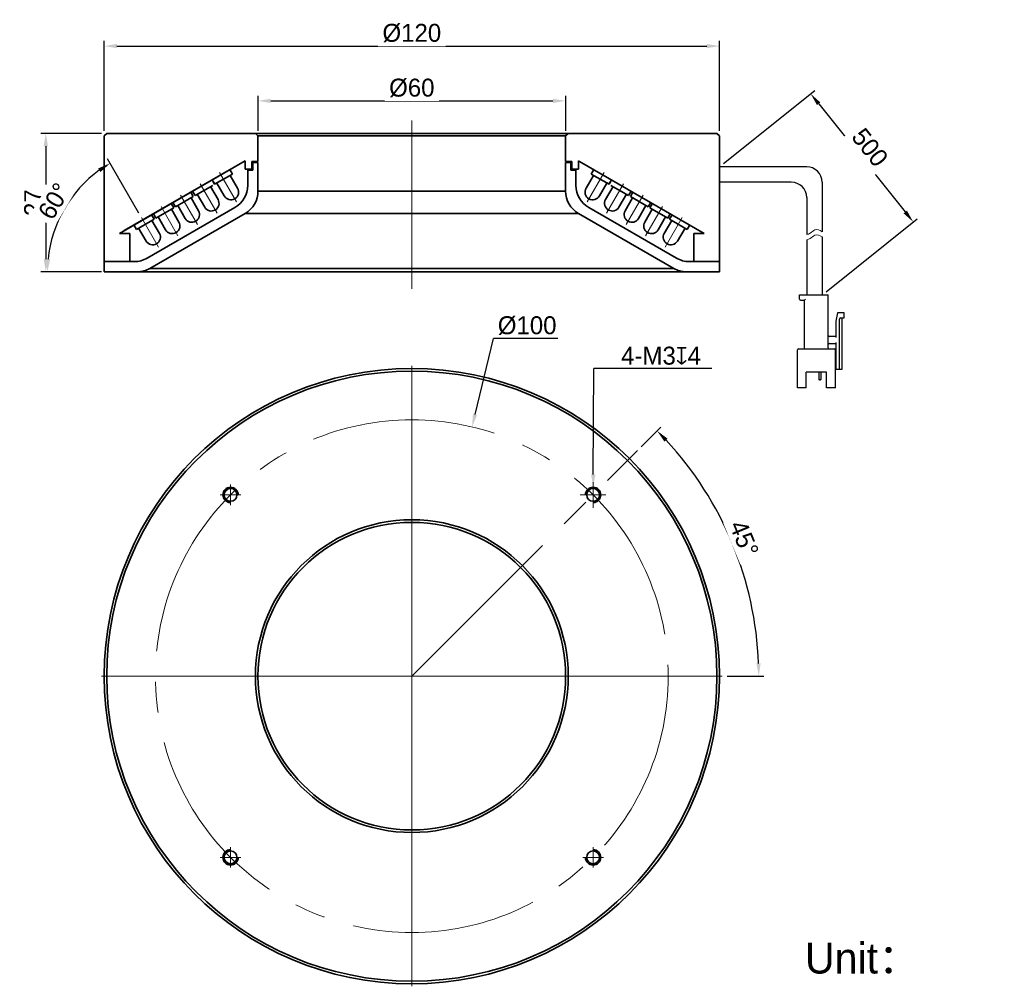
# Model space of a CAD drawing. Header units: inches. Extents: x -2946 to -2754, y -673 to -485.
import ezdxf

# ---------------------------------------------------------------- set-up
doc = ezdxf.new("R2010")
doc.units = ezdxf.units.IN
doc.header["$LTSCALE"] = 3
doc.header["$MEASUREMENT"] = 0
doc.header["$PDSIZE"] = -5
doc.linetypes.add('点画线', pattern=[18, 12, -2, 2, -2])
doc.layers.get('Defpoints').update_dxf_attribs({"lineweight": 18})
for name, color, linetype, lineweight in [('中心线层', 1, '点画线', 18), ('尺寸线层', 3, 'Continuous', 18), ('明细栏文字', 6, 'Continuous', 18), ('粗实线', 7, 'Continuous', 30), ('粗实线层', 7, 'Continuous', 35), ('细实线', 7, 'Continuous', 15)]:
    doc.layers.add(name, color=color, linetype=linetype, lineweight=lineweight)
doc.styles.get("Standard").update_dxf_attribs({"font": '兰亭黑 GBK.TTF'})
doc.dimstyles.new('CST Standard', dxfattribs={"dimtxt": 3.5, "dimasz": 2.5, "dimexe": 1, "dimexo": 1, "dimgap": 0.6, "dimtad": 1, "dimtoh": 1, "dimdsep": 46, "dimtxsty": 'Standard', "dimcen": -2.5, "dimdle": 5, "dimclrd": 8, "dimclre": 8, "dimadec": 1, "dimazin": 2, "dimtfac": 1, "dimtofl": 0, "dimtmove": 0, "dimatfit": 0, "dimfxl": 1, "dimtolj": 1, "dimarcsym": 0})

# ---------------------------------------------------------------- blocks, each defined once
blk = doc.blocks.new('*D118')
at = {"layer": 'Defpoints', "color": 0}
for p in [(-2809.56, -489.79), (-2929.56, -507.33), (-2809.56, -507.33)]:
    blk.add_point(p, dxfattribs=at)
at = {"layer": '尺寸线层', "color": 8, "linetype": 'Continuous', "lineweight": -2, "ltscale": 3}
for p, q in [((-2929.56, -506.33), (-2929.56, -488.79)), ((-2809.56, -506.33), (-2809.56, -488.79)), ((-2927.06, -489.79), (-2812.06, -489.79))]:
    blk.add_line(p, q, dxfattribs=at)
at = {"layer": '尺寸线层', "color": 8}
for points in [[(-2927.06, -489.37), (-2927.06, -490.21), (-2929.56, -489.79)], [(-2812.06, -490.21), (-2812.06, -489.37), (-2809.56, -489.79)]]:
    blk.add_solid(points, dxfattribs=at)
at = {"layer": '尺寸线层', "color": 0, "ltscale": 3, "insert": (-2869.56, -487.27), "char_height": 3.5, "attachment_point": 5, "bg_fill": 3, "box_fill_scale": 1.25, "bg_fill_color": 9, "bg_fill_true_color": 13158600, "bg_fill_transparency": 0}
blk.add_mtext('\\A1;%%C120', dxfattribs=at)
blk = doc.blocks.new('*D119')
at = {"layer": 'Defpoints', "color": 0}
for p in [(-2929.06, -506.83), (-2940.94, -533.83), (-2929.06, -533.83)]:
    blk.add_point(p, dxfattribs=at)
at = {"layer": '尺寸线层', "color": 8, "linetype": 'Continuous', "lineweight": -2, "ltscale": 3}
for p, q in [((-2930.06, -506.83), (-2941.94, -506.83)), ((-2940.94, -509.33), (-2940.94, -531.33)), ((-2930.06, -533.83), (-2941.94, -533.83))]:
    blk.add_line(p, q, dxfattribs=at)
at = {"layer": '尺寸线层', "color": 8}
for points in [[(-2940.52, -509.33), (-2941.36, -509.33), (-2940.94, -506.83)], [(-2941.36, -531.33), (-2940.52, -531.33), (-2940.94, -533.83)]]:
    blk.add_solid(points, dxfattribs=at)
at = {"layer": '尺寸线层', "color": 0, "ltscale": 3, "insert": (-2943.41, -520.33), "char_height": 3.5, "attachment_point": 5, "rotation": 90, "bg_fill": 3, "box_fill_scale": 1.25, "bg_fill_color": 9, "bg_fill_true_color": 13158600, "bg_fill_transparency": 0}
blk.add_mtext('\\A1;27', dxfattribs=at)
blk = doc.blocks.new('*D120')
at = {"layer": 'Defpoints', "color": 0}
for p in [(-2839.56, -500.48), (-2899.56, -507.33), (-2839.56, -507.33)]:
    blk.add_point(p, dxfattribs=at)
at = {"layer": '尺寸线层', "color": 8, "linetype": 'Continuous', "lineweight": -2, "ltscale": 3}
for p, q in [((-2899.56, -506.33), (-2899.56, -499.48)), ((-2897.06, -500.48), (-2842.06, -500.48)), ((-2839.56, -506.33), (-2839.56, -499.48))]:
    blk.add_line(p, q, dxfattribs=at)
at = {"layer": '尺寸线层', "color": 8}
for points in [[(-2897.06, -500.06), (-2897.06, -500.9), (-2899.56, -500.48)], [(-2842.06, -500.9), (-2842.06, -500.06), (-2839.56, -500.48)]]:
    blk.add_solid(points, dxfattribs=at)
at = {"layer": '尺寸线层', "color": 0, "ltscale": 3, "insert": (-2869.56, -497.96), "char_height": 3.5, "attachment_point": 5, "bg_fill": 3, "box_fill_scale": 1.25, "bg_fill_color": 9, "bg_fill_true_color": 13158600, "bg_fill_transparency": 0}
blk.add_mtext('\\A1;%%C60', dxfattribs=at)
blk = doc.blocks.new('*D121')
at = {"layer": 'Defpoints', "color": 0}
for p in [(-2825.54, -568.67), (-2804.21, -595.18), (-2930.06, -612.69), (-2869.56, -612.69), (-2809.06, -612.69)]:
    blk.add_point(p, dxfattribs=at)
at = {"layer": '尺寸线层', "color": 8, "linetype": 'Continuous', "lineweight": -2, "ltscale": 3}
for p, q in [((-2824.83, -567.96), (-2821.01, -564.14)), ((-2808.06, -612.69), (-2800.9, -612.69))]:
    blk.add_line(p, q, dxfattribs=at)
blk.add_arc((-2869.56, -612.69), 67.66, 2.1173, 42.8827, dxfattribs=at)
at = {"layer": '尺寸线层', "color": 8}
for points in [[(-2819.69, -566.36), (-2820.29, -566.94), (-2821.72, -564.85)], [(-2802.37, -610.2), (-2801.53, -610.18), (-2801.9, -612.69)]]:
    blk.add_solid(points, dxfattribs=at)
at = {"layer": '尺寸线层', "color": 0, "ltscale": 3, "insert": (-2804.76, -585.85), "char_height": 3.5, "attachment_point": 5, "rotation": 292.5, "bg_fill": 3, "box_fill_scale": 1.25, "bg_fill_color": 9, "bg_fill_true_color": 13158600, "bg_fill_transparency": 0}
blk.add_mtext('\\A1;45%%d', dxfattribs=at)
blk = doc.blocks.new('*D122')
at = {"layer": 'Defpoints', "color": 0}
for p in [(-2809.56, -513.33), (-2771.78, -524.1), (-2789.56, -538.33)]:
    blk.add_point(p, dxfattribs=at)
at = {"layer": '尺寸线层', "color": 8, "linetype": 'Continuous', "lineweight": -2}
for p, q in [((-2808.78, -512.7), (-2791, -498.48)), ((-2790.22, -501.05), (-2773.34, -522.15)), ((-2788.78, -537.7), (-2771, -523.48))]:
    blk.add_line(p, q, dxfattribs=at)
at = {"layer": '尺寸线层', "color": 8}
for points in [[(-2789.89, -500.79), (-2790.54, -501.31), (-2791.78, -499.1)], [(-2773.66, -522.41), (-2773.01, -521.89), (-2771.78, -524.1)]]:
    blk.add_solid(points, dxfattribs=at)
at = {"layer": '尺寸线层', "color": 0, "ltscale": 3, "insert": (-2780.22, -509.56), "char_height": 3.5, "attachment_point": 5, "rotation": 308.6598, "bg_fill": 3, "box_fill_scale": 1.25, "bg_fill_color": 9, "bg_fill_true_color": 13158600, "bg_fill_transparency": 0}
blk.add_mtext('\\A1;500', dxfattribs=at)
blk = doc.blocks.new('*D123')
at = {"layer": 'Defpoints', "color": 0}
for p in [(-2922.29, -523.26), (-2918.97, -529), (-2929.56, -533.83), (-2923.14, -533.83)]:
    blk.add_point(p, dxfattribs=at)
at = {"layer": '尺寸线层', "color": 8, "linetype": 'Continuous', "lineweight": -2, "ltscale": 3}
for p, q in [((-2922.79, -522.39), (-2928.91, -511.79)), ((-2930.56, -533.83), (-2941.64, -533.83))]:
    blk.add_line(p, q, dxfattribs=at)
blk.add_arc((-2916.18, -533.83), 24.45, 125.8606, 174.1394, dxfattribs=at)
at = {"layer": '尺寸线层', "color": 8}
for points in [[(-2930.28, -514.36), (-2930.73, -513.66), (-2928.41, -512.65)], [(-2940.92, -531.31), (-2940.09, -531.35), (-2940.64, -533.83)]]:
    blk.add_solid(points, dxfattribs=at)
at = {"layer": '尺寸线层', "color": 0, "ltscale": 3, "insert": (-2939.32, -520.03), "char_height": 3.5, "attachment_point": 5, "rotation": 59.1853, "bg_fill": 3, "box_fill_scale": 1.25, "bg_fill_color": 9, "bg_fill_true_color": 13158600, "bg_fill_transparency": 0}
blk.add_mtext('\\A1;60%%d', dxfattribs=at)
at = {"layer": 'Defpoints', "color": 0}
blk.add_point((-2939.16, -525.46), dxfattribs=at)
blk = doc.blocks.new('*D124')
at = {"layer": 'Defpoints', "color": 0}
for p in [(-2857.82, -564.09), (-2881.3, -661.29)]:
    blk.add_point(p, dxfattribs=at)
at = {"layer": '尺寸线层', "color": 8, "linetype": 'Continuous', "ltscale": 3}
for p, q in [((-2869.56, -607.69), (-2869.56, -560.19)), ((-2869.56, -615.19), (-2869.56, -610.19)), ((-2874.56, -612.69), (-2922.06, -612.69)), ((-2872.06, -612.69), (-2867.06, -612.69)), ((-2864.56, -612.69), (-2817.06, -612.69)), ((-2869.56, -617.69), (-2869.56, -665.19))]:
    blk.add_line(p, q, dxfattribs=at)
at = {"layer": '尺寸线层', "color": 8}
blk.add_solid([(-2857.64, -561.56), (-2856.83, -561.75), (-2857.82, -564.09)], dxfattribs=at)
at = {"layer": '尺寸线层', "color": 0, "ltscale": 3, "insert": (-2847.07, -544.31), "char_height": 3.5, "attachment_point": 5, "bg_fill": 3, "box_fill_scale": 1.25, "bg_fill_color": 9, "bg_fill_true_color": 13158600, "bg_fill_transparency": 0}
blk.add_mtext('\\A1;%%C100', dxfattribs=at)
at = {"layer": '尺寸线层', "color": 8, "linetype": 'Continuous', "lineweight": -2, "ltscale": 3}
for p in [(-2857.23, -561.66), (-2841.09, -546.84)]:
    blk.add_line(p, (-2853.65, -546.84), dxfattribs=at)
blk = doc.blocks.new('*D125')
at = {"layer": 'Defpoints', "color": 0}
for p in [(-2834.2, -575.83), (-2834.22, -578.83)]:
    blk.add_point(p, dxfattribs=at)
at = {"layer": '尺寸线层', "color": 8, "linetype": 'Continuous', "lineweight": -2, "ltscale": 3}
blk.add_line((-2834.18, -573.33), (-2834.04, -552.69), dxfattribs=at)
at = {"layer": '尺寸线层', "color": 8, "linetype": 'Continuous', "ltscale": 3}
for p, q in [((-2834.21, -579.83), (-2834.21, -574.83)), ((-2836.71, -577.33), (-2831.71, -577.33))]:
    blk.add_line(p, q, dxfattribs=at)
at = {"layer": '尺寸线层', "color": 8}
blk.add_solid([(-2834.6, -573.33), (-2833.76, -573.34), (-2834.2, -575.83)], dxfattribs=at)
at = {"layer": '尺寸线层', "color": 0, "ltscale": 3, "insert": (-2820.96, -550.2), "char_height": 3.5, "attachment_point": 5, "bg_fill": 3, "box_fill_scale": 1.25, "bg_fill_color": 9, "bg_fill_true_color": 13158600, "bg_fill_transparency": 0}
blk.add_mtext('\\A1;\\A1;4-M3{\\fGDT|b0|i0|c0|p2;\\C0;x}4', dxfattribs=at)
at = {"layer": '尺寸线层', "color": 8, "linetype": 'Continuous', "lineweight": -2, "ltscale": 3}
blk.add_line((-2811.07, -552.69), (-2834.04, -552.69), dxfattribs=at)

msp = doc.modelspace()

# ---------------------------------------------------------------- linework, layer by layer
at = {"layer": '中心线层', "color": 0}
for p, q in [((-2869.561, -504.327), (-2869.561, -537.152)), ((-2903.73, -520.197), (-2907.044, -514.456)), ((-2835.391, -520.197), (-2832.077, -514.456)), ((-2907.541, -522.397), (-2910.855, -516.656)), ((-2831.581, -522.397), (-2828.266, -516.656)), ((-2911.351, -524.597), (-2914.665, -518.856)), ((-2827.77, -524.597), (-2824.456, -518.856)), ((-2915.162, -526.797), (-2918.476, -521.056)), ((-2823.96, -526.797), (-2820.645, -521.056)), ((-2918.972, -528.997), (-2922.287, -523.256)), ((-2820.149, -528.997), (-2816.835, -523.256)), ((-2869.561, -673.188), (-2869.561, -552.188)), ((-2869.561, -612.688), (-2825.539, -568.667)), ((-2904.916, -579.333), (-2904.916, -575.333)), ((-2834.205, -579.333), (-2834.205, -575.333)), ((-2834.205, -579.333), (-2834.205, -575.333)), ((-2902.916, -577.333), (-2906.916, -577.333)), ((-2836.205, -577.333), (-2832.205, -577.333)), ((-2836.205, -577.333), (-2832.205, -577.333)), ((-2930.061, -612.688), (-2809.061, -612.688)), ((-2904.916, -646.044), (-2904.916, -650.044)), ((-2834.205, -646.044), (-2834.205, -650.044)), ((-2902.916, -648.044), (-2906.916, -648.044)), ((-2836.205, -648.044), (-2832.205, -648.044))]:
    msp.add_line(p, q, dxfattribs=at)
msp.add_circle((-2869.561, -612.688), 50, dxfattribs=at)
at = {"layer": '粗实线', "color": 0, "ltscale": 3}
for p, q in [((-2792.561, -513.327), (-2809.561, -513.327)), ((-2795.561, -516.327), (-2809.561, -516.327)), ((-2789.561, -516.327), (-2789.561, -525.993)), ((-2792.561, -519.327), (-2792.561, -526.54))]:
    msp.add_line(p, q, dxfattribs=at)
at = {"layer": '粗实线', "color": 0}
for p, q in [((-2793.961, -539.127), (-2793.961, -538.327)), ((-2793.961, -538.327), (-2788.361, -538.327)), ((-2793.761, -539.327), (-2792.961, -539.327)), ((-2792.961, -548.627), (-2792.961, -539.327)), ((-2788.361, -548.627), (-2788.361, -538.327)), ((-2786.561, -541.827), (-2786.861, -543.427)), ((-2785.261, -541.827), (-2786.561, -541.827)), ((-2786.161, -552.827), (-2786.161, -543.027)), ((-2785.961, -542.827), (-2785.261, -542.827)), ((-2785.661, -552.827), (-2785.661, -542.827)), ((-2785.261, -542.827), (-2785.261, -541.827)), ((-2786.861, -543.427), (-2786.861, -546.627)), ((-2786.861, -546.427), (-2788.161, -546.427)), ((-2794.361, -556.427), (-2794.361, -549.027)), ((-2794.161, -548.827), (-2787.161, -548.827)), ((-2788.161, -547.827), (-2786.861, -547.827)), ((-2786.961, -556.427), (-2786.961, -549.027)), ((-2786.861, -547.627), (-2786.861, -552.827)), ((-2786.861, -551.627), (-2786.961, -551.627)), ((-2786.961, -552.827), (-2785.661, -552.827)), ((-2788.661, -553.427), (-2792.661, -553.427)), ((-2792.661, -556.427), (-2792.661, -553.427)), ((-2790.161, -553.427), (-2790.161, -554.807)), ((-2789.911, -554.907), (-2790.061, -554.907)), ((-2789.811, -553.427), (-2789.811, -554.807)), ((-2788.661, -556.427), (-2788.661, -553.427)), ((-2792.661, -556.427), (-2794.361, -556.427)), ((-2786.961, -556.427), (-2788.661, -556.427))]:
    msp.add_line(p, q, dxfattribs=at)
at = {"layer": '粗实线', "color": 0, "ltscale": 3}
for centre in [(-2792.561, -516.327), (-2795.561, -519.327)]:
    msp.add_arc(centre, 3, 0, 90, dxfattribs=at)
at = {"layer": '粗实线', "color": 0}
for centre, radius, start, end in [((-2793.761, -539.127), 0.2, 180, 270), ((-2785.961, -543.027), 0.2, 90, 180), ((-2788.161, -546.227), 0.2, 180, 270), ((-2794.161, -549.027), 0.2, 90, 180), ((-2793.161, -548.627), 0.2, 270, 0), ((-2788.161, -548.027), 0.2, 90, 180), ((-2788.161, -548.627), 0.2, 180, 270), ((-2787.161, -549.027), 0.2, 0, 90), ((-2790.061, -554.807), 0.1, 180, 270), ((-2789.911, -554.807), 0.1, 270, 0)]:
    msp.add_arc(centre, radius, start, end, dxfattribs=at)
msp.add_open_spline([(-2792.961, -539.327), (-2792.958, -539.324), (-2792.949, -539.315), (-2792.93, -539.296), (-2792.903, -539.269), (-2792.871, -539.237), (-2792.835, -539.201), (-2792.798, -539.164), (-2792.773, -539.14), (-2792.761, -539.127)], degree=3, knots=[0, 0, 0, 0, 165.5444817, 586.5733131, 1171.9078351, 1862.2774228, 2616.3058778, 3399.2788431, 4176.7307676, 4176.7307676, 4176.7307676, 4176.7307676], dxfattribs=at)
at = {"layer": '粗实线层', "color": 0, "ltscale": 3}
for p, q in [((-2929.061, -506.827), (-2929.561, -507.327)), ((-2900.061, -506.827), (-2929.061, -506.827)), ((-2900.061, -506.827), (-2899.561, -507.327)), ((-2929.561, -507.327), (-2929.561, -533.827)), ((-2926.588, -526.317), (-2902.06, -512.156)), ((-2925.672, -525.788), (-2902.06, -512.156)), ((-2902.06, -512.156), (-2902.06, -513.826)), ((-2900.761, -512.326), (-2899.561, -512.326)), ((-2900.761, -512.326), (-2900.761, -513.826)), ((-2900.561, -512.526), (-2900.561, -514.026)), ((-2900.561, -512.526), (-2899.561, -512.526)), ((-2899.561, -512.526), (-2899.561, -518.103)), ((-2838.361, -512.326), (-2839.561, -512.326)), ((-2838.561, -512.526), (-2839.561, -512.526)), ((-2839.561, -512.526), (-2839.561, -518.103)), ((-2838.561, -512.526), (-2838.561, -514.026)), ((-2838.361, -512.326), (-2838.361, -513.826)), ((-2837.061, -512.156), (-2837.061, -513.826)), ((-2836.861, -512.271), (-2837.061, -512.156)), ((-2812.534, -526.317), (-2836.861, -512.271)), ((-2904.562, -514.755), (-2905.062, -513.889)), ((-2902.06, -513.826), (-2900.761, -513.826)), ((-2901.561, -514.026), (-2901.561, -516.948)), ((-2901.561, -514.026), (-2900.561, -514.026)), ((-2837.561, -514.026), (-2838.561, -514.026)), ((-2837.061, -513.826), (-2838.361, -513.826)), ((-2837.561, -514.026), (-2837.561, -516.948)), ((-2834.559, -514.755), (-2834.059, -513.889)), ((-2908.027, -516.755), (-2908.527, -515.889)), ((-2907.993, -516.729), (-2908.493, -515.863)), ((-2908.027, -516.755), (-2904.562, -514.755)), ((-2906.143, -519.017), (-2907.593, -516.505)), ((-2903.545, -517.517), (-2904.995, -515.005)), ((-2835.576, -517.517), (-2834.126, -515.005)), ((-2831.095, -516.755), (-2834.559, -514.755)), ((-2832.978, -519.017), (-2831.528, -516.505)), ((-2831.128, -516.729), (-2830.628, -515.863)), ((-2831.095, -516.755), (-2830.595, -515.889)), ((-2912.183, -519.155), (-2912.683, -518.289)), ((-2911.837, -518.955), (-2912.337, -518.089)), ((-2911.837, -518.955), (-2908.373, -516.955)), ((-2907.356, -519.717), (-2908.806, -517.205)), ((-2899.561, -518.103), (-2839.561, -518.103)), ((-2831.766, -519.717), (-2830.316, -517.205)), ((-2827.284, -518.955), (-2830.749, -516.955)), ((-2827.284, -518.955), (-2826.784, -518.089)), ((-2826.938, -519.155), (-2826.438, -518.289)), ((-2915.648, -521.155), (-2916.148, -520.289)), ((-2915.648, -521.155), (-2912.183, -519.155)), ((-2911.166, -521.917), (-2912.616, -519.405)), ((-2909.954, -521.217), (-2911.404, -518.705)), ((-2829.167, -521.217), (-2827.717, -518.705)), ((-2827.955, -521.917), (-2826.505, -519.405)), ((-2823.474, -521.155), (-2826.938, -519.155)), ((-2823.474, -521.155), (-2822.974, -520.289)), ((-2921.172, -531.157), (-2904.061, -521.278)), ((-2919.458, -523.355), (-2915.994, -521.355)), ((-2915.994, -521.355), (-2916.494, -520.489)), ((-2914.977, -524.117), (-2916.427, -521.605)), ((-2913.765, -523.417), (-2915.215, -520.905)), ((-2817.95, -531.157), (-2835.061, -521.278)), ((-2825.357, -523.417), (-2823.907, -520.905)), ((-2824.144, -524.117), (-2822.694, -521.605)), ((-2823.128, -521.355), (-2822.628, -520.489)), ((-2819.663, -523.355), (-2823.128, -521.355)), ((-2923.269, -525.555), (-2919.804, -523.555)), ((-2920.636, -533.157), (-2902.061, -522.433)), ((-2919.804, -523.555), (-2920.304, -522.689)), ((-2918.787, -526.317), (-2920.237, -523.805)), ((-2919.458, -523.355), (-2919.958, -522.489)), ((-2917.575, -525.617), (-2919.025, -523.105)), ((-2902.061, -522.433), (-2837.061, -522.433)), ((-2818.486, -533.157), (-2837.061, -522.433)), ((-2821.546, -525.617), (-2820.096, -523.105)), ((-2820.334, -526.317), (-2818.884, -523.805)), ((-2819.663, -523.355), (-2819.163, -522.489)), ((-2819.317, -523.555), (-2818.817, -522.689)), ((-2815.853, -525.555), (-2819.317, -523.555)), ((-2923.269, -525.555), (-2923.769, -524.689)), ((-2921.386, -527.817), (-2922.836, -525.305)), ((-2817.736, -527.817), (-2816.286, -525.305)), ((-2815.853, -525.555), (-2815.353, -524.689)), ((-2924.561, -526.317), (-2926.588, -526.317)), ((-2924.561, -531.827), (-2924.561, -526.317)), ((-2814.561, -531.827), (-2814.561, -526.317)), ((-2814.561, -526.317), (-2812.534, -526.317)), ((-2929.561, -531.827), (-2923.672, -531.827)), ((-2809.561, -531.827), (-2815.45, -531.827)), ((-2920.636, -533.157), (-2818.486, -533.157)), ((-2929.561, -533.827), (-2923.136, -533.827)), ((-2923.136, -533.827), (-2815.986, -533.827)), ((-2809.561, -533.827), (-2815.986, -533.827))]:
    msp.add_line(p, q, dxfattribs=at)
for centre, radius in [((-2869.561, -612.688), 60), ((-2869.561, -612.688), 59.5), ((-2904.916, -577.333), 1.25), ((-2834.205, -577.333), 1.25), ((-2834.205, -577.333), 1.25), ((-2869.561, -612.688), 30.5), ((-2869.561, -612.688), 30), ((-2904.916, -648.044), 1.25), ((-2834.205, -648.044), 1.25)]:
    msp.add_circle(centre, radius, dxfattribs=at)
for centre, radius, start, end in [((-2904.844, -518.267), 1.5, 210, 30), ((-2906.561, -516.948), 5, 300, 0), ((-2904.561, -518.103), 5, 300, 0), ((-2834.561, -518.103), 5, 180, 240), ((-2832.561, -516.948), 5, 180, 240), ((-2834.277, -518.267), 1.5, 150, 330), ((-2908.655, -520.467), 1.5, 210, 30), ((-2830.466, -520.467), 1.5, 150, 330), ((-2912.465, -522.667), 1.5, 210, 30), ((-2826.656, -522.667), 1.5, 150, 330), ((-2916.276, -524.867), 1.5, 210, 30), ((-2822.845, -524.867), 1.5, 150, 330), ((-2920.087, -527.067), 1.5, 210, 30), ((-2819.035, -527.067), 1.5, 150, 330), ((-2923.672, -526.827), 5, 270, 300), ((-2815.45, -526.827), 5, 240, 270), ((-2923.136, -528.827), 5, 270, 300), ((-2815.986, -528.827), 5, 240, 270), ((-2904.916, -577.333), 1.5, 0, 270), ((-2834.205, -577.333), 1.5, 270, 180), ((-2834.205, -577.333), 1.5, 270, 180), ((-2904.916, -648.044), 1.5, 90, 0), ((-2834.205, -648.044), 1.5, 180, 90)]:
    msp.add_arc(centre, radius, start, end, dxfattribs=at)

# ---------------------------------------------------------------- texts
at = {"layer": '明细栏文字', "color": 0, "ltscale": 3, "insert": (-2792.899, -664.693), "char_height": 6, "width": 32.50612, "attachment_point": 1}
msp.add_mtext('Unit：mm', dxfattribs=at)

# ---------------------------------------------------------------- next in the draw order: dimensions: what is measured, and where the dimension line sits
at = {"layer": '尺寸线层', "color": 0, "ltscale": 3}
dim = msp.add_linear_dim(base=(-2809.561, -489.791), p1=(-2929.561, -507.327), p2=(-2809.561, -507.327), dimstyle='CST Standard', override={"dimpost": '%%C<>', "dimsah": 1, "dimtfill": 1, "dimtzin": 8}, dxfattribs=at)
dim.commit()
dim.dimension.update_dxf_attribs({"geometry": '*D118', "text_midpoint": (-2869.561, -487.267)})
dim = msp.add_angular_dim_2l(base=(-2804.21, -595.178), line1=((-2930.061, -612.688), (-2809.061, -612.688)), line2=((-2869.561, -612.688), (-2825.539, -568.667)), dimstyle='CST Standard', override={"dimtad": 1, "dimtih": 0, "dimtoh": 0, "dimsah": 1, "dimtdec": 0, "dimtfill": 1, "dimtzin": 8}, dxfattribs=at)
dim.commit()
dim.dimension.update_dxf_attribs({"geometry": '*D121', "text_midpoint": (-2804.757, -585.846)})

# ---------------------------------------------------------------- next in the draw order: linework, layer by layer
at = {"layer": '粗实线层', "color": 0, "ltscale": 3}
for p, q in [((-2900.061, -506.827), (-2839.061, -506.827)), ((-2839.061, -506.827), (-2839.561, -507.327)), ((-2839.061, -506.827), (-2810.061, -506.827)), ((-2810.061, -506.827), (-2809.561, -507.327)), ((-2899.561, -507.327), (-2899.561, -512.326)), ((-2899.561, -507.327), (-2839.561, -507.327)), ((-2839.561, -507.327), (-2839.561, -512.326)), ((-2809.561, -507.327), (-2809.561, -533.827))]:
    msp.add_line(p, q, dxfattribs=at)

# ---------------------------------------------------------------- next in the draw order: dimensions: what is measured, and where the dimension line sits
at = {"layer": '尺寸线层', "color": 0, "ltscale": 3}
dim = msp.add_linear_dim(base=(-2940.94, -533.827), p1=(-2929.061, -506.827), p2=(-2929.061, -533.827), angle=270, dimstyle='CST Standard', override={"dimsah": 1, "dimtfill": 1, "dimtzin": 8}, dxfattribs=at)
dim.commit()
dim.dimension.update_dxf_attribs({"geometry": '*D119', "text_midpoint": (-2943.409, -520.327)})
dim = msp.add_diameter_dim_2p(p1=(-2881.303, -661.29), p2=(-2857.819, -564.087), dimstyle='CST Standard', override={"dimpost": '%%C<>', "dimsah": 1, "dimtfill": 1, "dimtzin": 8}, dxfattribs=at)
dim.commit()
dim.dimension.update_dxf_attribs({"geometry": '*D124', "text_midpoint": (-2847.071, -546.835), "dimtype": 163})

# ---------------------------------------------------------------- next in the draw order: dimensions: what is measured, and where the dimension line sits
dim = msp.add_linear_dim(base=(-2839.561, -500.48), p1=(-2899.561, -507.327), p2=(-2839.561, -507.327), dimstyle='CST Standard', override={"dimpost": '%%C<>', "dimsah": 1, "dimtfill": 1, "dimtzin": 8}, dxfattribs=at)
dim.commit()
dim.dimension.update_dxf_attribs({"geometry": '*D120', "text_midpoint": (-2869.561, -497.955)})
at = {"layer": '尺寸线层', "color": 0}
dim = msp.add_linear_dim(base=(-2771.777, -524.1), p1=(-2809.561, -513.327), p2=(-2789.561, -538.327), angle=308.65981, text='500', dimstyle='CST Standard', override={"dimsah": 1, "dimtfill": 1, "dimtzin": 0}, dxfattribs=at)
dim.commit()
dim.dimension.update_dxf_attribs({"geometry": '*D122', "text_midpoint": (-2782.165, -511.116), "dimtype": 160})
at = {"layer": '尺寸线层', "color": 0, "ltscale": 3}
dim = msp.add_angular_dim_2l(base=(-2939.16, -525.464), line1=((-2918.972, -528.997), (-2922.287, -523.256)), line2=((-2929.561, -533.827), (-2923.136, -533.827)), dimstyle='CST Standard', override={"dimtad": 1, "dimtih": 0, "dimtoh": 0, "dimsah": 1, "dimtdec": 0, "dimtfill": 1, "dimtzin": 8}, dxfattribs=at)
dim.commit()
dim.dimension.update_dxf_attribs({"geometry": '*D123', "text_midpoint": (-2937.183, -521.301), "dimtype": 162})
dim = msp.add_diameter_dim_2p(p1=(-2834.216, -578.833), p2=(-2834.195, -575.833), text='\\A1;4-M3{\\fGDT|b0|i0|c0|p2;\\C0;x}4', dimstyle='CST Standard', override={"dimpost": '4-M<>牙深4\\X均布', "dimtxsty": 'Standard', "dimsah": 1, "dimtfill": 1, "dimtzin": 8}, dxfattribs=at)
dim.commit()
dim.dimension.update_dxf_attribs({"geometry": '*D125', "text_midpoint": (-2820.96, -552.685), "dimtype": 163})

# ---------------------------------------------------------------- next in the draw order: linework, layer by layer
at = {"layer": '粗实线', "color": 0, "ltscale": 3}
for p, q in [((-2792.561, -527.566), (-2792.561, -538.327)), ((-2789.561, -527.019), (-2789.561, -538.327))]:
    msp.add_line(p, q, dxfattribs=at)
at = {"layer": '粗实线层', "color": 0, "ltscale": 3}
msp.add_line((-2809.561, -513.327), (-2809.561, -516.327), dxfattribs=at)
at = {"layer": '细实线', "color": 0, "ltscale": 3}
for points, knots in [([(-2792.561, -526.54), (-2792.322, -526.503), (-2791.773, -526.304), (-2790.829, -525.35), (-2790.04, -525.651), (-2789.561, -525.993)], [0, 0, 0, 0, 465.1851523, 1095.9752612, 2021.3921545, 2021.3921545, 2021.3921545, 2021.3921545]), ([(-2792.561, -527.566), (-2792.322, -527.529), (-2791.773, -527.33), (-2790.829, -526.376), (-2790.04, -526.677), (-2789.561, -527.019)], [0, 0, 0, 0, 463.9168054, 1092.9870386, 2015.8807439, 2015.8807439, 2015.8807439, 2015.8807439])]:
    msp.add_open_spline(points, degree=3, knots=knots, dxfattribs=at)

doc.saveas('drawing.dxf')
